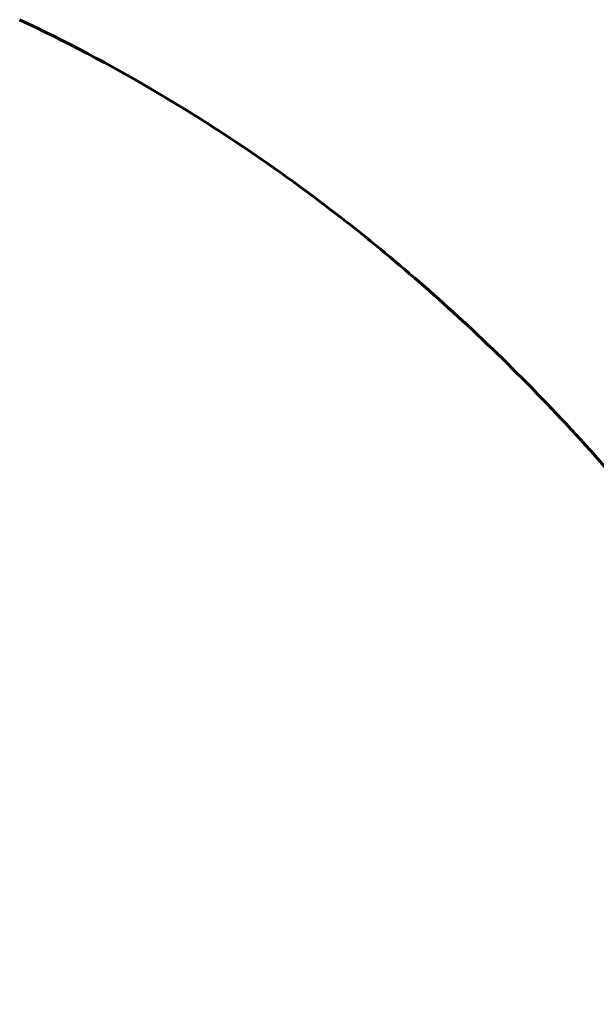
# Model space of a CAD drawing. Header units: millimetres. Extents: x -112 to 98, y -171 to 88.
# Tile 50 of 129: x 14.3216 to 14.3852, y 6.5811 to 6.6896. Entities that reach past the tile are written whole.
import ezdxf

# ---------------------------------------------------------------- set-up
doc = ezdxf.new("R2010")
doc.units = ezdxf.units.MM
doc.linetypes.add('K5LT32768', pattern=[0])

msp = doc.modelspace()

# ---------------------------------------------------------------- linework, layer by layer
at = {"color": 150, "linetype": 'K5LT32768', "lineweight": 60, "true_color": 0x0080ff}
for points, knots in [([(14.44663, 6.60242), (14.44645, 6.61612), (14.44443, 6.64225), (14.43686, 6.67799), (14.42522, 6.70952), (14.41097, 6.73707), (14.3951, 6.76017), (14.37854, 6.779), (14.3628, 6.79343), (14.3481, 6.80451), (14.33466, 6.81291), (14.32586, 6.81748), (14.32163, 6.81948)], [0, 0, 0, 0, 0.128304, 0.253787, 0.376531, 0.492764, 0.605146, 0.704867, 0.795902, 0.871073, 0.939037, 1, 1, 1, 1]), ([(14.44663, 6.60242), (14.44645, 6.61612), (14.44443, 6.64225), (14.43686, 6.67799), (14.42522, 6.70952), (14.41097, 6.73707), (14.3951, 6.76017), (14.37854, 6.779), (14.3628, 6.79343), (14.3481, 6.80451), (14.33466, 6.81291), (14.32586, 6.81748), (14.32163, 6.81948)], [0, 0, 0, 0, 0.128304, 0.253787, 0.376531, 0.492764, 0.605146, 0.704867, 0.795902, 0.871073, 0.939037, 1, 1, 1, 1]), ([(14.32163, 6.68958), (14.32666, 6.68721), (14.33758, 6.68144), (14.35421, 6.67042), (14.37161, 6.65592), (14.38807, 6.63875), (14.40313, 6.61911), (14.41652, 6.59709), (14.4277, 6.57327), (14.43596, 6.54948), (14.44108, 6.52846), (14.44416, 6.50953), (14.44597, 6.49148), (14.44652, 6.47894), (14.44663, 6.47252)], [0, 0, 0, 0, 0.073014, 0.161117, 0.255617, 0.356949, 0.451844, 0.550427, 0.655076, 0.746032, 0.82189, 0.880551, 0.939926, 1, 1, 1, 1]), ([(14.32163, 6.68958), (14.32666, 6.68721), (14.33758, 6.68144), (14.35421, 6.67042), (14.37161, 6.65592), (14.38807, 6.63875), (14.40313, 6.61911), (14.41652, 6.59709), (14.4277, 6.57327), (14.43596, 6.54948), (14.44108, 6.52846), (14.44416, 6.50953), (14.44597, 6.49148), (14.44652, 6.47894), (14.44663, 6.47252)], [0, 0, 0, 0, 0.073014, 0.161117, 0.255617, 0.356949, 0.451844, 0.550427, 0.655076, 0.746032, 0.82189, 0.880551, 0.939926, 1, 1, 1, 1])]:
    msp.add_open_spline(points, degree=3, knots=knots, dxfattribs=at)

doc.saveas('drawing.dxf')
